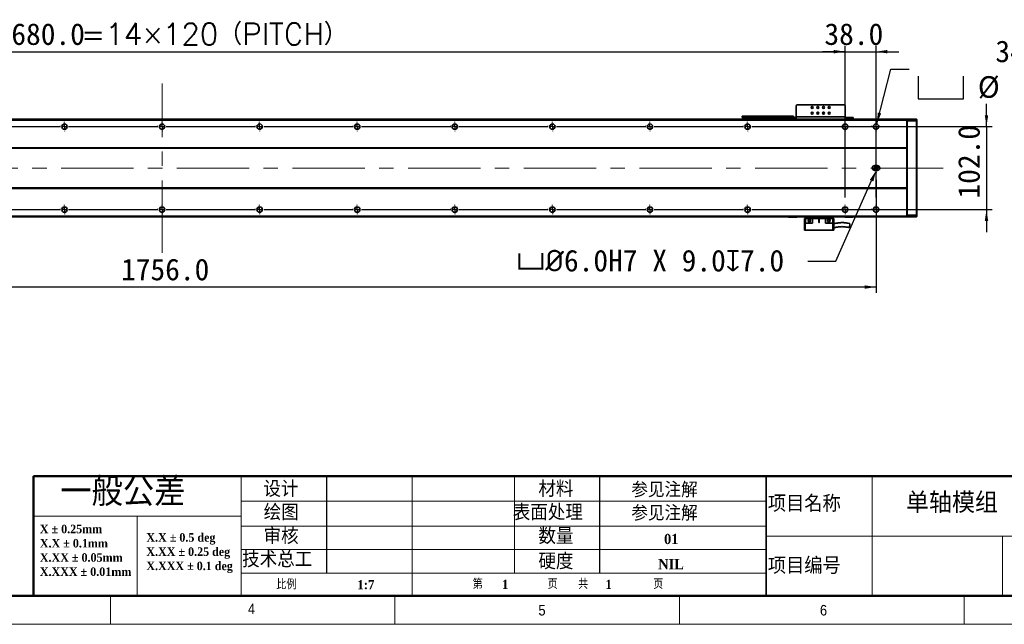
# Model space of a CAD drawing. Header units: millimetres. Extents: x 35 to 2905, y 35 to 2044.
# Tile 5 of 11: x 1008 to 2219, y 35 to 778. Entities that reach past the tile are written whole.
import ezdxf

# ---------------------------------------------------------------- set-up
doc = ezdxf.new("R2010")
doc.units = ezdxf.units.MM
doc.header["$LTSCALE"] = 7
doc.header["$PDSIZE"] = -1
doc.linetypes.add('CENTERX2', pattern=[20.32, 12.7, -2.54, 2.54, -2.54])
doc.layers.add('DIMNS', color=7, linetype='Continuous')
doc.layers.add('黑色实线', color=7, linetype='Continuous')
doc.styles.add('SLDTEXTSTYLE1', font='Gothic.ttf', dxfattribs={"width": 0.913})
doc.styles.add('SLDTEXTSTYLE2', font='timesbd.ttf', dxfattribs={"width": 0.933})
doc.styles.add('SLDTEXTSTYLE3', font='txt', dxfattribs={"bigfont": 'bigfont'})
doc.styles.add('SLDTEXTSTYLE4', font='txt', dxfattribs={"bigfont": 'bigfont'})
doc.styles.add('SLDTEXTSTYLE7', font='timesbd.ttf', dxfattribs={"width": 0.933, "bigfont": 'bigfont'})
doc.styles.add('SLDTEXTSTYLE8', font='txt')
doc.styles.add('SLDTEXTSTYLE9', font='txt', dxfattribs={"bigfont": 'bigfont'})
doc.dimstyles.new('SLDDIMSTYLE0', dxfattribs={"dimtxt": 26.6, "dimasz": 14, "dimexe": 0, "dimexo": 0.0625, "dimgap": 6.65, "dimtad": 2, "dimdec": 1, "dimrnd": 1e-09, "dimzin": 4, "dimdsep": 46, "dimtxsty": 'SLDTEXTSTYLE8', "dimsah": 1, "dimcen": 0.09, "dimadec": 0, "dimazin": 1, "dimtfac": 1, "dimtdec": 1, "dimtmove": 0, "dimatfit": 0, "dimfxl": 0, "dimfrac": 2, "dimtolj": 1, "dimtzin": 12, "dimarcsym": 0})
doc.dimstyles.new('SLDDIMSTYLE4', dxfattribs={"dimtxt": 26.6, "dimasz": 14, "dimexe": 0, "dimexo": 0.0625, "dimgap": 6.65, "dimtad": 0, "dimtih": 1, "dimtoh": 1, "dimdec": 1, "dimrnd": 1e-09, "dimzin": 4, "dimdsep": 46, "dimtxsty": 'SLDTEXTSTYLE8', "dimsah": 1, "dimcen": 0, "dimadec": 0, "dimazin": 1, "dimtfac": 1, "dimtdec": 1, "dimtofl": 0, "dimtmove": 0, "dimatfit": 3, "dimfxl": 0, "dimfrac": 2, "dimtolj": 1, "dimtzin": 12, "dimarcsym": 0})
doc.dimstyles.new('SLDDIMSTYLE5', dxfattribs={"dimtxt": 26.6, "dimasz": 14, "dimexe": 0, "dimexo": 0.0625, "dimgap": 6.65, "dimtad": 2, "dimdec": 1, "dimrnd": 1e-09, "dimzin": 4, "dimdsep": 46, "dimtxsty": 'SLDTEXTSTYLE8', "dimsah": 1, "dimcen": 0.09, "dimadec": 0, "dimazin": 1, "dimtfac": 1, "dimtdec": 1, "dimtofl": 0, "dimtmove": 0, "dimatfit": 3, "dimfxl": 0, "dimfrac": 2, "dimtolj": 1, "dimtzin": 12, "dimarcsym": 0})
doc.dimstyles.new('SLDDIMSTYLE7', dxfattribs={"dimtxt": 26.6, "dimasz": 14, "dimexe": 0, "dimexo": 0.0625, "dimgap": 6.65, "dimtad": 0, "dimtih": 1, "dimtoh": 1, "dimdec": 1, "dimrnd": 1e-09, "dimzin": 4, "dimdsep": 46, "dimtxsty": 'SLDTEXTSTYLE8', "dimsah": 1, "dimcen": 0, "dimadec": 0, "dimazin": 1, "dimtfac": 1, "dimtdec": 1, "dimtofl": 0, "dimtmove": 0, "dimatfit": 3, "dimfxl": 0, "dimfrac": 2, "dimtolj": 1, "dimtzin": 12, "dimarcsym": 0})

# ---------------------------------------------------------------- blocks, each defined once
blk = doc.blocks.new('SW_NOTE_0')
at = {"color": 0, "linetype": 'Continuous', "lineweight": 0, "char_height": 10.5, "attachment_point": 1, "style": 'SLDTEXTSTYLE2'}
for s, insert in [('X.X ± 0.5 deg', (0, 13.8)), ('X.XX ± 0.25 deg', (0, -3.7)), ('X.XXX ± 0.1 deg', (0, -21.2))]:
    blk.add_mtext(s, dxfattribs=dict(at, insert=insert))
blk = doc.blocks.new('SW_NOTE_1')
at = {"color": 0, "linetype": 'Continuous', "lineweight": 0, "char_height": 10.5, "attachment_point": 1, "style": 'SLDTEXTSTYLE2'}
for s, insert in [('X ± 0.25mm ', (0, 13.8)), ('X.X ± 0.1mm', (0, -3.7))]:
    blk.add_mtext(s, dxfattribs=dict(at, insert=insert))
blk = doc.blocks.new('SW_NOTE_2')
at = {"color": 0, "linetype": 'Continuous', "lineweight": 0, "char_height": 10.5, "attachment_point": 1, "style": 'SLDTEXTSTYLE2'}
for s, insert in [('X.XX ± 0.05mm', (0, 13.8)), ('X.XXX ± 0.01mm', (0, -3.7))]:
    blk.add_mtext(s, dxfattribs=dict(at, insert=insert))
blk = doc.blocks.new('_D_26')
at = {"layer": 'Defpoints', "color": 0}
for p in [(2063.1, 596), (2061.8, 593.3)]:
    blk.add_point(p, dxfattribs=at)
at = {"layer": '黑色实线', "color": 0, "lineweight": -2}
for p, q in [((2012, 481.7), (2056.1, 580.5)), ((1977.7, 481.7), (2012, 481.7))]:
    blk.add_line(p, q, dxfattribs=at)
at = {"layer": '黑色实线', "color": 0}
blk.add_solid([(2054, 581.4), (2058.3, 579.5), (2061.8, 593.3)], dxfattribs=at)
at = {"layer": '黑色实线', "color": 0, "insert": (1619.3, 495.5), "char_height": 26.6, "attachment_point": 1, "style": 'SLDTEXTSTYLE8'}
blk.add_mtext('\\A1;{\\fGDT|b0|i0|c134|p2;v\\fISOCPEUR|b0|i0|c134|p34;%%C}6.0H7 X 9.0{\\fGDT|b0|i0|c134|p2;x}7.0', dxfattribs=at)
blk = doc.blocks.new('_D_27')
at = {"layer": '黑色实线'}
for p, q in [((305.6, 587.1), (305.6, 442.7)), ((2061.6, 581.6), (2061.6, 442.7)), ((2061.6, 449.7), (305.6, 449.7))]:
    blk.add_line(p, q, dxfattribs=at)
for points in [[(305.6, 449.7), (319.6, 447.6), (319.6, 451.8)], [(2061.6, 449.7), (2047.6, 451.8), (2047.6, 447.6)]]:
    blk.add_solid(points, dxfattribs=at)
at = {"layer": '黑色实线', "insert": (1133.1, 484.6), "char_height": 26.6, "attachment_point": 1, "style": 'SLDTEXTSTYLE8'}
blk.add_mtext('1756.0', dxfattribs=at)
blk = doc.blocks.new('SW_SYMBOL_HOLE_SPOT')
at = {"layer": '黑色实线', "color": 0}
for p, q in [((0, 6125), (0, 525)), ((11200, 525), (11200, 6125)), ((0, 525), (11200, 525))]:
    blk.add_line(p, q, dxfattribs=at)
blk = doc.blocks.new('SW_SYMBOL_HOLE_DEPTH')
at = {"layer": '黑色实线', "color": 0}
for p, q in [((0, 6125), (5600, 6125)), ((2800, 6125), (2800, 525)), ((700, 3885), (2800, 525)), ((4900, 3885), (2800, 525))]:
    blk.add_line(p, q, dxfattribs=at)
blk = doc.blocks.new('_D_28')
at = {"layer": '黑色实线'}
for p, q in [((2062.4, 650.2), (2079.7, 717.6)), ((2079.7, 717.6), (2102.2, 717.6))]:
    blk.add_line(p, q, dxfattribs=at)
blk.add_solid([(2062.4, 650.2), (2067.9, 663.2), (2063.8, 664.3)], dxfattribs=at)
at = {"layer": '黑色实线', "xscale": 0.004985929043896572, "yscale": 0.004985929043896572, "zscale": 0.004985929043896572}
for name, p in [('SW_SYMBOL_HOLE_SPOT', (2113.3, 678.3)), ('SW_SYMBOL_HOLE_DEPTH', (2312.8, 678.3))]:
    blk.add_blockref(name, p, dxfattribs=at)
at = {"layer": '黑色实线', "char_height": 26.6, "attachment_point": 1, "style": 'SLDTEXTSTYLE8'}
for s, insert in [('34X ', (2208.3, 752.8)), ('%%c', (2277.5, 752.5)), (' THROUGH HOLE', (2318.6, 752.8)), ('%%c', (2186.8, 709)), (' 11.0 ', (2227.9, 709.3)), (' 42.0(UPSIDE DOWN)', (2351.8, 709.3))]:
    blk.add_mtext(s, dxfattribs=dict(at, insert=insert))
blk = doc.blocks.new('_D_29')
at = {"layer": '黑色实线'}
for p, q in [((2197.4, 647), (2197.4, 675)), ((1918.3, 647), (2204.4, 647)), ((2197.4, 647), (2197.4, 545)), ((1918.3, 545), (2204.4, 545)), ((2197.4, 545), (2197.4, 517))]:
    blk.add_line(p, q, dxfattribs=at)
for points in [[(2197.4, 647), (2199.5, 661), (2195.3, 661)], [(2197.4, 545), (2195.3, 531), (2199.5, 531)]]:
    blk.add_solid(points, dxfattribs=at)
at = {"layer": '黑色实线', "insert": (2162.5, 558.5), "char_height": 26.6, "attachment_point": 1, "rotation": 90, "style": 'SLDTEXTSTYLE8'}
blk.add_mtext('102.0', dxfattribs=at)
blk = doc.blocks.new('_D_30')
at = {"layer": '黑色实线'}
for p, q in [((343.6, 661.7), (343.6, 746.1)), ((343.6, 739.1), (2023.6, 739.1)), ((2023.6, 661.7), (2023.6, 746.1))]:
    blk.add_line(p, q, dxfattribs=at)
for points in [[(343.6, 739.1), (357.6, 737), (357.6, 741.2)], [(2023.6, 739.1), (2009.6, 741.2), (2009.6, 737)]]:
    blk.add_solid(points, dxfattribs=at)
at = {"layer": '黑色实线', "char_height": 26.6, "attachment_point": 1}
for s, insert, style in [('=14×120（PITCH）', (1084.1, 774), 'SLDTEXTSTYLE9'), ('1680.0', (980.1, 774), 'SLDTEXTSTYLE8')]:
    blk.add_mtext(s, dxfattribs=dict(at, insert=insert, style=style))
blk = doc.blocks.new('_D_33')
at = {"layer": '黑色实线'}
for p, q in [((2023.6, 739.1), (1995.6, 739.1)), ((2023.6, 559.7), (2023.6, 746.1)), ((2023.6, 739.1), (2061.6, 739.1)), ((2061.6, 559.7), (2061.6, 746.1)), ((2061.6, 739.1), (2089.6, 739.1))]:
    blk.add_line(p, q, dxfattribs=at)
for points in [[(2023.6, 739.1), (2009.6, 741.2), (2009.6, 737)], [(2061.6, 739.1), (2075.6, 737), (2075.6, 741.2)]]:
    blk.add_solid(points, dxfattribs=at)
at = {"layer": '黑色实线', "insert": (1998.1, 774), "char_height": 26.6, "attachment_point": 1, "style": 'SLDTEXTSTYLE8'}
blk.add_mtext('38.0', dxfattribs=at)
blk = doc.blocks.new('SW_CENTERMARKSYMBOL_1')
at = {"layer": '黑色实线', "color": 0}
for p, q in [((485.08, 0), (594.92, 0)), ((594.92, 0), (594.16, 0)), ((600, 0), (597.46, 0)), ((600, 0), (597.46, 0)), ((600, 0), (597.46, 0)), ((600, 0), (597.46, 0)), ((600, 0), (597.46, 0)), ((600, 0), (597.46, 0)), ((600, 0), (597.46, 0)), ((600, 5.08), (600, 5.84)), ((600, 0), (600, 2.54)), ((600, 0), (600, 2.54)), ((600, 0), (600, 2.54)), ((600, 0), (600, 2.54)), ((600, 0), (600, 2.54)), ((600, 0), (600, 2.54)), ((600, 0), (600, 2.54)), ((600, 0), (600, -2.54)), ((600, 0), (602.54, 0)), ((600, 0), (600, -2.54)), ((600, 0), (602.54, 0)), ((600, 0), (600, -2.54)), ((600, 0), (602.54, 0)), ((600, 0), (600, -2.54)), ((600, 0), (602.54, 0)), ((600, 0), (600, -2.54)), ((600, 0), (602.54, 0)), ((600, 0), (600, -2.54)), ((600, 0), (602.54, 0)), ((600, 0), (600, -2.54)), ((600, 0), (602.54, 0)), ((605.08, 0), (605.84, 0)), ((605.08, 0), (714.92, 0)), ((714.92, 0), (714.16, 0)), ((720, 0), (717.46, 0)), ((720, 0), (717.46, 0)), ((720, 0), (717.46, 0)), ((720, 0), (717.46, 0)), ((720, 0), (717.46, 0)), ((720, 0), (717.46, 0)), ((720, 0), (717.46, 0)), ((720, 0), (717.46, 0)), ((720, 5.08), (720, 5.84)), ((720, 0), (720, 2.54)), ((720, 0), (720, 2.54)), ((720, 0), (720, 2.54)), ((720, 0), (720, 2.54)), ((720, 0), (720, 2.54)), ((720, 0), (720, 2.54)), ((720, 0), (720, 2.54)), ((720, 0), (720, 2.54)), ((720, 0), (720, -2.54)), ((720, 0), (722.54, 0)), ((720, 0), (720, -2.54)), ((720, 0), (722.54, 0)), ((720, 0), (720, -2.54)), ((720, 0), (722.54, 0)), ((720, 0), (720, -2.54)), ((720, 0), (722.54, 0)), ((720, 0), (720, -2.54)), ((720, 0), (722.54, 0)), ((720, 0), (720, -2.54)), ((720, 0), (722.54, 0)), ((720, 0), (720, -2.54)), ((720, 0), (722.54, 0)), ((720, 0), (720, -2.54)), ((720, 0), (722.54, 0)), ((725.08, 0), (725.84, 0)), ((725.08, 0), (834.92, 0)), ((834.92, 0), (834.16, 0)), ((840, 0), (837.46, 0)), ((840, 0), (837.46, 0)), ((840, 0), (837.46, 0)), ((840, 0), (837.46, 0)), ((840, 0), (837.46, 0)), ((840, 0), (837.46, 0)), ((840, 0), (837.46, 0)), ((840, 5.08), (840, 5.84)), ((840, 0), (840, 2.54)), ((840, 0), (840, 2.54)), ((840, 0), (840, 2.54)), ((840, 0), (840, 2.54)), ((840, 0), (840, 2.54)), ((840, 0), (840, 2.54)), ((840, 0), (840, 2.54)), ((840, 0), (840, -2.54)), ((840, 0), (842.54, 0)), ((840, 0), (840, -2.54)), ((840, 0), (842.54, 0)), ((840, 0), (840, -2.54)), ((840, 0), (842.54, 0)), ((840, 0), (840, -2.54)), ((840, 0), (842.54, 0)), ((840, 0), (840, -2.54)), ((840, 0), (842.54, 0)), ((840, 0), (840, -2.54)), ((840, 0), (842.54, 0)), ((840, 0), (840, -2.54)), ((840, 0), (842.54, 0)), ((845.08, 0), (845.84, 0)), ((845.08, 0), (954.92, 0)), ((954.92, 0), (954.16, 0)), ((960, 0), (957.46, 0)), ((960, 0), (957.46, 0)), ((960, 0), (957.46, 0)), ((960, 0), (957.46, 0)), ((960, 0), (957.46, 0)), ((960, 0), (957.46, 0)), ((960, 5.08), (960, 5.84)), ((960, 0), (960, 2.54)), ((960, 0), (960, 2.54)), ((960, 0), (960, 2.54)), ((960, 0), (960, 2.54)), ((960, 0), (960, 2.54)), ((960, 0), (960, 2.54)), ((960, 0), (960, -2.54)), ((960, 0), (962.54, 0)), ((960, 0), (960, -2.54)), ((960, 0), (962.54, 0)), ((960, 0), (960, -2.54)), ((960, 0), (962.54, 0)), ((960, 0), (960, -2.54)), ((960, 0), (962.54, 0)), ((960, 0), (960, -2.54)), ((960, 0), (962.54, 0)), ((960, 0), (960, -2.54)), ((960, 0), (962.54, 0)), ((965.08, 0), (965.84, 0)), ((965.08, 0), (1074.92, 0)), ((1074.92, 0), (1074.16, 0)), ((1080, 0), (1077.46, 0)), ((1080, 0), (1077.46, 0)), ((1080, 0), (1077.46, 0)), ((1080, 0), (1077.46, 0)), ((1080, 0), (1077.46, 0)), ((1080, 5.08), (1080, 5.84)), ((1080, 0), (1080, 2.54)), ((1080, 0), (1080, 2.54)), ((1080, 0), (1080, 2.54)), ((1080, 0), (1080, 2.54)), ((1080, 0), (1080, 2.54)), ((1080, 0), (1080, -2.54)), ((1080, 0), (1082.54, 0)), ((1080, 0), (1080, -2.54)), ((1080, 0), (1082.54, 0)), ((1080, 0), (1080, -2.54)), ((1080, 0), (1082.54, 0)), ((1080, 0), (1080, -2.54)), ((1080, 0), (1082.54, 0)), ((1080, 0), (1080, -2.54)), ((1080, 0), (1082.54, 0)), ((1085.08, 0), (1085.84, 0)), ((1085.08, 0), (1194.92, 0)), ((1194.92, 0), (1194.16, 0)), ((1200, 0), (1197.46, 0)), ((1200, 0), (1197.46, 0)), ((1200, 0), (1197.46, 0)), ((1200, 0), (1197.46, 0)), ((1200, 5.08), (1200, 5.84)), ((1200, 0), (1200, 2.54)), ((1200, 0), (1200, 2.54)), ((1200, 0), (1200, 2.54)), ((1200, 0), (1200, 2.54)), ((1200, 0), (1200, -2.54)), ((1200, 0), (1202.54, 0)), ((1200, 0), (1200, -2.54)), ((1200, 0), (1202.54, 0)), ((1200, 0), (1200, -2.54)), ((1200, 0), (1202.54, 0)), ((1200, 0), (1200, -2.54)), ((1200, 0), (1202.54, 0)), ((1205.08, 0), (1205.84, 0)), ((1205.08, 0), (1314.92, 0)), ((1314.92, 0), (1314.16, 0)), ((1320, 0), (1317.46, 0)), ((1320, 0), (1317.46, 0)), ((1320, 0), (1317.46, 0)), ((1320, 5.08), (1320, 5.84)), ((1320, 0), (1320, 2.54)), ((1320, 0), (1320, 2.54)), ((1320, 0), (1320, 2.54)), ((1320, 0), (1320, -2.54)), ((1320, 0), (1322.54, 0)), ((1320, 0), (1320, -2.54)), ((1320, 0), (1322.54, 0)), ((1320, 0), (1320, -2.54)), ((1320, 0), (1322.54, 0)), ((1325.08, 0), (1325.84, 0)), ((1325.08, 0), (1434.92, 0)), ((1434.92, 0), (1434.16, 0)), ((1440, 0), (1437.46, 0)), ((1440, 0), (1437.46, 0)), ((1440, 5.08), (1440, 5.84)), ((1440, 0), (1440, 2.54)), ((1440, 0), (1440, 2.54)), ((1440, 0), (1440, -2.54)), ((1440, 0), (1442.54, 0)), ((1440, 0), (1440, -2.54)), ((1440, 0), (1442.54, 0)), ((1445.08, 0), (1445.84, 0)), ((1445.08, 0), (1554.92, 0)), ((1560, 0), (1557.46, 0)), ((1560, 5.08), (1560, 5.84)), ((1560, 0), (1560, 2.54)), ((1560, 0), (1560, -2.54)), ((1560, 0), (1562.54, 0)), ((1565.08, 0), (1565.84, 0)), ((600, -5.08), (600, -5.84)), ((720, -5.08), (720, -5.84)), ((840, -5.08), (840, -5.84)), ((960, -5.08), (960, -5.84)), ((1080, -5.08), (1080, -5.84)), ((1200, -5.08), (1200, -5.84)), ((1320, -5.08), (1320, -5.84)), ((1440, -5.08), (1440, -5.84)), ((1560, -5.08), (1560, -5.84))]:
    blk.add_line(p, q, dxfattribs=at)
blk = doc.blocks.new('SW_CENTERMARKSYMBOL_2')
at = {"layer": '黑色实线', "color": 0}
for p, q in [((365.08, 0), (474.92, 0)), ((474.92, 0), (474.16, 0)), ((480, 0), (477.46, 0)), ((480, 0), (477.46, 0)), ((480, 0), (477.46, 0)), ((480, 0), (477.46, 0)), ((480, 0), (477.46, 0)), ((480, 0), (477.46, 0)), ((480, 0), (477.46, 0)), ((480, 5.08), (480, 5.84)), ((480, 0), (480, 2.54)), ((480, 0), (480, 2.54)), ((480, 0), (480, 2.54)), ((480, 0), (480, 2.54)), ((480, 0), (480, 2.54)), ((480, 0), (480, 2.54)), ((480, 0), (480, 2.54)), ((480, 0), (480, -2.54)), ((480, 0), (482.54, 0)), ((480, 0), (480, -2.54)), ((480, 0), (482.54, 0)), ((480, 0), (480, -2.54)), ((480, 0), (482.54, 0)), ((480, 0), (480, -2.54)), ((480, 0), (482.54, 0)), ((480, 0), (480, -2.54)), ((480, 0), (482.54, 0)), ((480, 0), (480, -2.54)), ((480, 0), (482.54, 0)), ((480, 0), (480, -2.54)), ((480, 0), (482.54, 0)), ((485.08, 0), (485.84, 0)), ((485.08, 0), (594.92, 0)), ((594.92, 0), (594.16, 0)), ((600, 0), (597.46, 0)), ((600, 0), (597.46, 0)), ((600, 0), (597.46, 0)), ((600, 0), (597.46, 0)), ((600, 0), (597.46, 0)), ((600, 0), (597.46, 0)), ((600, 0), (597.46, 0)), ((600, 0), (597.46, 0)), ((600, 5.08), (600, 5.84)), ((600, 0), (600, 2.54)), ((600, 0), (600, 2.54)), ((600, 0), (600, 2.54)), ((600, 0), (600, 2.54)), ((600, 0), (600, 2.54)), ((600, 0), (600, 2.54)), ((600, 0), (600, 2.54)), ((600, 0), (600, 2.54)), ((600, 0), (600, -2.54)), ((600, 0), (602.54, 0)), ((600, 0), (600, -2.54)), ((600, 0), (602.54, 0)), ((600, 0), (600, -2.54)), ((600, 0), (602.54, 0)), ((600, 0), (600, -2.54)), ((600, 0), (602.54, 0)), ((600, 0), (600, -2.54)), ((600, 0), (602.54, 0)), ((600, 0), (600, -2.54)), ((600, 0), (602.54, 0)), ((600, 0), (600, -2.54)), ((600, 0), (602.54, 0)), ((600, 0), (600, -2.54)), ((600, 0), (602.54, 0)), ((605.08, 0), (605.84, 0)), ((605.08, 0), (714.92, 0)), ((714.92, 0), (714.16, 0)), ((720, 0), (717.46, 0)), ((720, 0), (717.46, 0)), ((720, 0), (717.46, 0)), ((720, 0), (717.46, 0)), ((720, 0), (717.46, 0)), ((720, 0), (717.46, 0)), ((720, 0), (717.46, 0)), ((720, 5.08), (720, 5.84)), ((720, 0), (720, 2.54)), ((720, 0), (720, 2.54)), ((720, 0), (720, 2.54)), ((720, 0), (720, 2.54)), ((720, 0), (720, 2.54)), ((720, 0), (720, 2.54)), ((720, 0), (720, 2.54)), ((720, 0), (720, -2.54)), ((720, 0), (722.54, 0)), ((720, 0), (720, -2.54)), ((720, 0), (722.54, 0)), ((720, 0), (720, -2.54)), ((720, 0), (722.54, 0)), ((720, 0), (720, -2.54)), ((720, 0), (722.54, 0)), ((720, 0), (720, -2.54)), ((720, 0), (722.54, 0)), ((720, 0), (720, -2.54)), ((720, 0), (722.54, 0)), ((720, 0), (720, -2.54)), ((720, 0), (722.54, 0)), ((725.08, 0), (725.84, 0)), ((725.08, 0), (834.92, 0)), ((834.92, 0), (834.16, 0)), ((840, 0), (837.46, 0)), ((840, 0), (837.46, 0)), ((840, 0), (837.46, 0)), ((840, 0), (837.46, 0)), ((840, 0), (837.46, 0)), ((840, 0), (837.46, 0)), ((840, 5.08), (840, 5.84)), ((840, 0), (840, 2.54)), ((840, 0), (840, 2.54)), ((840, 0), (840, 2.54)), ((840, 0), (840, 2.54)), ((840, 0), (840, 2.54)), ((840, 0), (840, 2.54)), ((840, 0), (840, -2.54)), ((840, 0), (842.54, 0)), ((840, 0), (840, -2.54)), ((840, 0), (842.54, 0)), ((840, 0), (840, -2.54)), ((840, 0), (842.54, 0)), ((840, 0), (840, -2.54)), ((840, 0), (842.54, 0)), ((840, 0), (840, -2.54)), ((840, 0), (842.54, 0)), ((840, 0), (840, -2.54)), ((840, 0), (842.54, 0)), ((845.08, 0), (845.84, 0)), ((845.08, 0), (954.92, 0)), ((954.92, 0), (954.16, 0)), ((960, 0), (957.46, 0)), ((960, 0), (957.46, 0)), ((960, 0), (957.46, 0)), ((960, 0), (957.46, 0)), ((960, 0), (957.46, 0)), ((960, 5.08), (960, 5.84)), ((960, 0), (960, 2.54)), ((960, 0), (960, 2.54)), ((960, 0), (960, 2.54)), ((960, 0), (960, 2.54)), ((960, 0), (960, 2.54)), ((960, 0), (960, -2.54)), ((960, 0), (962.54, 0)), ((960, 0), (960, -2.54)), ((960, 0), (962.54, 0)), ((960, 0), (960, -2.54)), ((960, 0), (962.54, 0)), ((960, 0), (960, -2.54)), ((960, 0), (962.54, 0)), ((960, 0), (960, -2.54)), ((960, 0), (962.54, 0)), ((965.08, 0), (965.84, 0)), ((965.08, 0), (1074.92, 0)), ((1074.92, 0), (1074.16, 0)), ((1080, 0), (1077.46, 0)), ((1080, 0), (1077.46, 0)), ((1080, 0), (1077.46, 0)), ((1080, 0), (1077.46, 0)), ((1080, 5.08), (1080, 5.84)), ((1080, 0), (1080, 2.54)), ((1080, 0), (1080, 2.54)), ((1080, 0), (1080, 2.54)), ((1080, 0), (1080, 2.54)), ((1080, 0), (1080, -2.54)), ((1080, 0), (1082.54, 0)), ((1080, 0), (1080, -2.54)), ((1080, 0), (1082.54, 0)), ((1080, 0), (1080, -2.54)), ((1080, 0), (1082.54, 0)), ((1080, 0), (1080, -2.54)), ((1080, 0), (1082.54, 0)), ((1085.08, 0), (1085.84, 0)), ((1085.08, 0), (1194.92, 0)), ((1194.92, 0), (1194.16, 0)), ((1200, 0), (1197.46, 0)), ((1200, 0), (1197.46, 0)), ((1200, 0), (1197.46, 0)), ((1200, 5.08), (1200, 5.84)), ((1200, 0), (1200, 2.54)), ((1200, 0), (1200, 2.54)), ((1200, 0), (1200, 2.54)), ((1200, 0), (1200, -2.54)), ((1200, 0), (1202.54, 0)), ((1200, 0), (1200, -2.54)), ((1200, 0), (1202.54, 0)), ((1200, 0), (1200, -2.54)), ((1200, 0), (1202.54, 0)), ((1205.08, 0), (1205.84, 0)), ((1205.08, 0), (1314.92, 0)), ((1314.92, 0), (1314.16, 0)), ((1320, 0), (1317.46, 0)), ((1320, 0), (1317.46, 0)), ((1320, 5.08), (1320, 5.84)), ((1320, 0), (1320, 2.54)), ((1320, 0), (1320, 2.54)), ((1320, 0), (1320, -2.54)), ((1320, 0), (1322.54, 0)), ((1320, 0), (1320, -2.54)), ((1320, 0), (1322.54, 0)), ((1325.08, 0), (1325.84, 0)), ((1325.08, 0), (1434.92, 0)), ((1440, 0), (1437.46, 0)), ((1440, 5.08), (1440, 5.84)), ((1440, 0), (1440, 2.54)), ((1440, 0), (1440, -2.54)), ((1440, 0), (1442.54, 0)), ((1445.08, 0), (1445.84, 0)), ((480, -5.08), (480, -5.84)), ((600, -5.08), (600, -5.84)), ((720, -5.08), (720, -5.84)), ((840, -5.08), (840, -5.84)), ((960, -5.08), (960, -5.84)), ((1080, -5.08), (1080, -5.84)), ((1200, -5.08), (1200, -5.84)), ((1320, -5.08), (1320, -5.84)), ((1440, -5.08), (1440, -5.84))]:
    blk.add_line(p, q, dxfattribs=at)
blk = doc.blocks.new('SW_CENTERMARKSYMBOL_3')
at = {"layer": '黑色实线', "color": 0}
for p, q in [((-5.08, 0), (-5.84, 0)), ((0, 0), (-2.54, 0)), ((0, 5.08), (0, 5.84)), ((0, 0), (0, 2.54)), ((0, 0), (0, -2.54)), ((0, 0), (2.54, 0)), ((5.08, 0), (5.84, 0)), ((0, -5.08), (0, -5.84))]:
    blk.add_line(p, q, dxfattribs=at)
blk = doc.blocks.new('SW_CENTERMARKSYMBOL_4')
at = {"layer": '黑色实线', "color": 0}
for p, q in [((-5.08, 0), (-5.84, 0)), ((0, 0), (-2.54, 0)), ((0, 5.08), (0, 5.84)), ((0, 0), (0, 2.54)), ((0, 0), (0, -2.54)), ((0, 0), (2.54, 0)), ((5.08, 0), (5.84, 0)), ((0, -5.08), (0, -5.84))]:
    blk.add_line(p, q, dxfattribs=at)
blk = doc.blocks.new('SW_CENTERMARKSYMBOL_5')
at = {"layer": '黑色实线', "color": 0}
for p, q in [((-5.08, 0), (-5.54, 0)), ((0, 0), (-2.54, 0)), ((0, 5.08), (0, 5.54)), ((0, 0), (0, 2.54)), ((0, 0), (2.54, 0)), ((0, 0), (0, -2.54)), ((5.08, 0), (5.54, 0)), ((0, -5.08), (0, -5.54))]:
    blk.add_line(p, q, dxfattribs=at)
blk = doc.blocks.new('SW_DOWELSYMBOL_5')
at = {"linetype": 'Continuous', "lineweight": 18}
h = blk.add_hatch(color=0, dxfattribs=at)
edge = h.paths.add_edge_path(flags=0)
edge.add_arc((0, 0), 3, 180, 270)
edge.add_line((0, -3), (0, 0))
edge.add_line((0, 0), (-3, 0))
h = blk.add_hatch(color=0, dxfattribs=at)
edge = h.paths.add_edge_path(flags=0)
edge.add_arc((0, 0), 3, 0, 90)
edge.add_line((0, 3), (0, 0))
edge.add_line((0, 0), (3, 0))
at = {"layer": '黑色实线', "color": 0}
blk.add_circle((0, 0), 3, dxfattribs=at)
blk = doc.blocks.new('SW_DOWELSYMBOL_6')
at = {"linetype": 'Continuous', "lineweight": 18}
h = blk.add_hatch(color=0, dxfattribs=at)
edge = h.paths.add_edge_path(flags=0)
edge.add_arc((0, 0), 3, 180, 270)
edge.add_line((0, -3), (0, 0))
edge.add_line((0, 0), (-3, 0))
h = blk.add_hatch(color=0, dxfattribs=at)
edge = h.paths.add_edge_path(flags=0)
edge.add_arc((0, 0), 3, 0, 90)
edge.add_line((0, 3), (0, 0))
edge.add_line((0, 0), (3, 0))
at = {"layer": '黑色实线', "color": 0}
blk.add_circle((0, 0), 3, dxfattribs=at)

msp = doc.modelspace()

# ---------------------------------------------------------------- linework, layer by layer
at = {"color": 7, "linetype": 'Continuous', "lineweight": 35}
for p, q in [((1964.5639612, 673.7965202), (1963.5639145, 672.7965182)), ((1963.5639145, 672.7965182), (1963.5639145, 658.9965156)), ((2022.564049, 673.7965202), (1964.5639612, 673.7965202)), ((2023.5639765, 672.7965182), (2022.564049, 673.7965202)), ((2023.5639765, 658.9965156), (2023.5639765, 672.7965182)), ((2099.5639517, 655.9965169), (267.5639345, 655.9965169)), ((2099.5639517, 654.9965186), (267.5639345, 654.9965186)), ((1897.063966, 658.0016544), (1897.063966, 660.0016585)), ((1897.063966, 660.0016585), (1898.0638935, 660.0016585)), ((1898.0638935, 658.0016544), (1897.063966, 658.0016544)), ((1898.0638935, 660.0016585), (1898.0638935, 658.0016544)), ((1898.0638935, 660.0016585), (1952.0639136, 660.0016585)), ((1898.0638935, 658.0016544), (1952.0639136, 658.0016544)), ((1925.0639632, 656.1683199), (1925.0639632, 658.0016544)), ((1925.0639632, 655.9965169), (1925.0639632, 656.1683199)), ((1952.0639136, 658.0016544), (1952.0639136, 660.0016585)), ((1952.0639136, 660.0016585), (1960.0639298, 660.0016585)), ((1960.0639298, 658.0016544), (1952.0639136, 658.0016544)), ((1953.5639241, 655.9965169), (1953.5639241, 657.9965135)), ((1953.5639241, 657.9965135), (1954.5639708, 657.9965135)), ((1954.5639708, 657.9965135), (1954.5639708, 655.9965169)), ((1954.5639708, 657.9965135), (1962.563987, 657.9965135)), ((1960.0639298, 660.0016585), (1960.0639298, 658.0016544)), ((1960.0639298, 658.0016544), (1960.0639298, 657.9965135)), ((1962.563987, 657.9965135), (1962.563987, 655.9965169)), ((1963.5639145, 657.9965135), (1962.563987, 657.9965135)), ((2023.5639765, 658.9965156), (1963.5639145, 658.9965156)), ((1963.5639145, 655.9965169), (1963.5639145, 658.9965156)), ((2023.5639765, 658.9965156), (2023.5639765, 655.9965169)), ((2024.563904, 657.9965135), (2023.5639765, 657.9965135)), ((2024.563904, 657.9965135), (2024.563904, 655.9965169)), ((2024.563904, 657.9965135), (2032.5640394, 657.9965135)), ((2032.5640394, 655.9965169), (2032.5640394, 657.9965135)), ((2032.5640394, 657.9965135), (2033.563967, 657.9965135)), ((2033.563967, 657.9965135), (2033.563967, 655.9965169)), ((2099.5639517, 655.6965193), (2099.8638823, 655.9965169)), ((2099.5639517, 654.9965186), (2099.5639517, 655.9965169)), ((2099.5639517, 620.9965168), (2099.5639517, 654.9965186)), ((2099.5639517, 653.8722521), (2099.8638823, 653.9965166)), ((2099.8638823, 655.9965169), (2099.8638823, 653.9965166)), ((2099.8638823, 655.9965169), (2111.2638666, 655.9965169)), ((2099.8638823, 653.9965166), (2099.8638823, 537.9965162)), ((2111.2638666, 653.9965166), (2099.8638823, 653.9965166)), ((2111.2638666, 653.9965166), (2111.2638666, 655.9965169)), ((2111.5640356, 655.6965193), (2111.2638666, 655.9965169)), ((2111.2638666, 537.9965162), (2111.2638666, 653.9965166)), ((2111.5640356, 653.8722521), (2111.2638666, 653.9965166)), ((2111.5640356, 655.6965193), (2111.5640356, 653.8722521)), ((2111.5640356, 653.8722521), (2111.5640356, 538.1207807)), ((2058.5638239, 648.371291), (2058.5638239, 645.6217437)), ((2099.5639517, 620.9965168), (267.5639345, 620.9965168)), ((2099.5639517, 620.4965176), (267.5639345, 620.4965176)), ((2099.5639517, 620.9965168), (2099.5639517, 620.4965176)), ((2099.5639517, 571.4965171), (2099.5639517, 620.4965176)), ((2063.0639746, 598.9965169), (2060.0639536, 598.9965169)), ((2060.0639536, 592.996517), (2063.0639746, 592.996517)), ((2099.5639517, 571.4965171), (267.5639345, 571.4965171)), ((2099.5639517, 570.9965161), (267.5639345, 570.9965161)), ((2099.5639517, 570.9965161), (2099.5639517, 571.4965171)), ((2099.5639517, 536.9965179), (2099.5639517, 570.9965161)), ((2058.5638239, 546.3712892), (2058.5638239, 543.6217456)), ((2099.5639517, 536.9965179), (267.5639345, 536.9965179)), ((2099.5639517, 535.9965159), (267.5639345, 535.9965159)), ((1954.0638878, 535.8016534), (1954.0638878, 535.9965159)), ((1954.0638878, 535.8016534), (1955.0639345, 535.8016534)), ((1954.3639376, 535.5016558), (1954.0638878, 535.8016534)), ((1955.1881506, 535.5016558), (1954.3639376, 535.5016558)), ((1955.0639345, 535.9965159), (1955.0639345, 535.8016534)), ((1955.0639345, 535.8016534), (1963.0639508, 535.8016534)), ((1955.1881506, 535.5016558), (1955.0639345, 535.8016534)), ((1962.9396155, 535.5016558), (1955.1881506, 535.5016558)), ((1962.9396155, 535.5016558), (1963.0639508, 535.8016534)), ((1963.7639477, 535.5016558), (1962.9396155, 535.5016558)), ((1963.0639508, 535.8016534), (1963.0639508, 535.9965159)), ((1963.0639508, 535.8016534), (1964.0638783, 535.8016534)), ((1964.0638783, 535.8016534), (1963.7639477, 535.5016558)), ((1964.0638783, 535.9965159), (1964.0638783, 535.8016534)), ((1973.563905, 534.1016544), (1973.563905, 519.7016528)), ((1974.7639849, 534.1016544), (1973.563905, 534.1016544)), ((1974.5639517, 534.1016544), (1974.5639517, 535.9965159)), ((1974.7639849, 534.1016544), (1974.7639849, 528.1016535)), ((1983.5638954, 534.1016544), (1974.7639849, 534.1016544)), ((1983.5638954, 534.1016544), (1991.3139298, 534.1016544)), ((1983.5638954, 534.1016544), (1983.5638954, 528.1016535)), ((1991.8138935, 534.1016544), (1991.3139298, 534.1016544)), ((1991.3139298, 534.1016544), (1991.3139298, 529.3516523)), ((1991.8138935, 534.1016544), (1999.5639279, 534.1016544)), ((1991.8138935, 529.3516523), (1991.8138935, 534.1016544)), ((1999.5639279, 528.1016535), (1999.5639279, 534.1016544)), ((2008.3639576, 534.1016544), (1999.5639279, 534.1016544)), ((2008.3639576, 528.1016535), (2008.3639576, 534.1016544)), ((2009.5639183, 534.1016544), (2008.3639576, 534.1016544)), ((2008.5639908, 534.1016544), (2008.5639908, 535.9965159)), ((2009.5639183, 519.7016528), (2009.5639183, 534.1016544)), ((2023.0640127, 535.8016534), (2023.0640127, 535.9965159)), ((2023.3639433, 535.5016558), (2023.0640127, 535.8016534)), ((2023.0640127, 535.8016534), (2024.0639403, 535.8016534)), ((2024.1881563, 535.5016558), (2023.3639433, 535.5016558)), ((2024.0639403, 535.9965159), (2024.0639403, 535.8016534)), ((2024.0639403, 535.8016534), (2032.0638373, 535.8016534)), ((2024.1881563, 535.5016558), (2024.0639403, 535.8016534)), ((2031.9396212, 535.5016558), (2024.1881563, 535.5016558)), ((2031.9396212, 535.5016558), (2032.0638373, 535.8016534)), ((2032.7638342, 535.5016558), (2031.9396212, 535.5016558)), ((2032.0638373, 535.8016534), (2032.0638373, 535.9965159)), ((2032.0638373, 535.8016534), (2033.0640032, 535.8016534)), ((2033.0640032, 535.8016534), (2032.7638342, 535.5016558)), ((2033.0640032, 535.9965159), (2033.0640032, 535.8016534)), ((2099.5639517, 538.1207807), (2099.8638823, 537.9965162)), ((2099.5639517, 536.9965179), (2099.5639517, 535.9965159)), ((2099.5639517, 536.2965173), (2099.8638823, 535.9965159)), ((2099.8638823, 537.9965162), (2099.8638823, 535.9965159)), ((2099.8638823, 537.9965162), (2111.2638666, 537.9965162)), ((2111.2638666, 535.9965159), (2099.8638823, 535.9965159)), ((2111.5640356, 538.1207807), (2111.2638666, 537.9965162)), ((2111.2638666, 535.9965159), (2111.2638666, 537.9965162)), ((2111.5640356, 536.2965173), (2111.2638666, 535.9965159)), ((2111.5640356, 538.1207807), (2111.5640356, 536.2965173)), ((1974.7639849, 528.1016535), (1974.5639517, 528.1016535)), ((1974.5639517, 519.7016528), (1974.5639517, 528.1016535)), ((1974.7639849, 528.1016535), (1983.5638954, 528.1016535)), ((1999.5639279, 528.1016535), (2008.3639576, 528.1016535)), ((2004.5732214, 532.1528694), (2004.7044709, 531.7488691)), ((2008.5639908, 528.1016535), (2008.3639576, 528.1016535)), ((2008.5639908, 528.1016535), (2008.5639908, 519.7016528)), ((1974.5639517, 519.7016528), (1973.563905, 519.7016528)), ((2008.5639908, 519.7016528), (1974.5639517, 519.7016528)), ((2009.5639183, 519.7016528), (2008.5639908, 519.7016528)), ((1926.2913786, 217), (1926.2913786, 70))]:
    msp.add_line(p, q, dxfattribs=at)
at = {"color": 8, "linetype": 'Continuous', "lineweight": 35}
for p, q in [((1925.0639632, 656.1683199), (1953.5639241, 656.1683199)), ((1990.8070519, 664.5016527), (1989.3208697, 664.5016527)), ((1997.8070214, 664.5016527), (1996.3208391, 664.5016527))]:
    msp.add_line(p, q, dxfattribs=at)
at = {"color": 7, "linetype": 'Continuous', "lineweight": 50}
for p, q in [((1025.2864855, 217), (1025.2864855, 70)), ((1025.2864855, 217), (1281, 217)), ((2870, 217), (1281, 217)), ((70, 70), (2870, 70))]:
    msp.add_line(p, q, dxfattribs=at)
at = {"color": 7, "linetype": 'Continuous', "lineweight": 18}
for p, q in [((1281, 217), (1281, 192.5)), ((1281, 168), (1281, 217)), ((1281, 192.5), (1281, 217)), ((1491.2947341, 217), (1491.2947341, 70)), ((1617, 217), (1617, 98.0415225)), ((2056.7777506, 217), (2056.7777506, 70)), ((1281, 168), (1281, 192.5)), ((1281, 186.6064057), (1926.2913786, 186.6064057)), ((1281, 168), (1025.2864855, 168)), ((1153.1432427, 168), (1153.1432427, 70)), ((1281, 168), (1281, 70)), ((1281, 155.7844537), (1926.2913786, 155.7844537)), ((1926.2913786, 143.5), (2339.7556851, 143.5)), ((2217.0956224, 143.5), (2217.0956224, 70)), ((1281, 126.9132581), (1926.2913786, 126.9132581)), ((1926.2913786, 98.0415225), (1281, 98.0415225)), ((70, 70), (2870, 70)), ((861, 70), (2870, 70)), ((1120, 35), (1120, 70)), ((1470, 35), (1470, 70)), ((1820, 70), (1820, 35)), ((2170, 35), (2170, 70)), ((35, 35), (2905, 35))]:
    msp.add_line(p, q, dxfattribs=at)
at = {"color": 7, "linetype": 'Continuous', "lineweight": 35}
for centre, radius in [((1983.0639345, 670.4965169), 1.25), ((1990.0639345, 670.4965169), 1.25), ((1997.0639345, 670.4965169), 1.25), ((2004.0639345, 670.4965169), 1.25), ((1983.0639345, 663.4965169), 1.25), ((1990.0639345, 663.4965169), 1.25), ((1997.0639345, 663.4965169), 1.25), ((2004.0639345, 663.4965169), 1.25), ((1063.5639345, 646.9965169), 3.3), ((1183.5639345, 646.9965169), 3.3), ((1303.5639345, 646.9965169), 3.3), ((1423.5639345, 646.9965169), 3.3), ((1543.5639345, 646.9965169), 3.3), ((1663.5639345, 646.9965169), 3.3), ((1783.5639345, 646.9965169), 3.3), ((1903.5639345, 646.9965169), 3.3), ((2023.5639345, 646.9965169), 3.3), ((2061.5639345, 646.9965169), 3.3), ((1063.5639345, 544.9965169), 3.3), ((1183.5639345, 544.9965169), 3.3), ((1303.5639345, 544.9965169), 3.3), ((1423.5639345, 544.9965169), 3.3), ((1543.5639345, 544.9965169), 3.3), ((1663.5639345, 544.9965169), 3.3), ((1783.5639345, 544.9965169), 3.3), ((1903.5639345, 544.9965169), 3.3), ((2023.5639345, 544.9965169), 3.3), ((2061.5639345, 544.9965169), 3.3), ((1979.5639345, 531.601655), 1.6), ((2003.5639345, 531.601655), 1.6)]:
    msp.add_circle(centre, radius, dxfattribs=at)
for centre, radius, start, end in [((2060.0639345, 595.9965169), 3, 90, 270), ((2063.0639345, 595.9965169), 3, 270, 90), ((1991.5639345, 529.351655), 0.25, 180, 0)]:
    msp.add_arc(centre, radius, start, end, dxfattribs=at)
for points, knots in [([(1979.5455887, 532.9011275), (1979.6874553, 532.8740877), (1979.970597, 532.8201208), (1980.3241064, 532.5674516), (1980.5036712, 532.3185448), (1980.5649109, 532.1725638), (1980.5731728, 532.1528694)], [0, 0, 0, 0, 0.32229325, 0.6432426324, 0.9518695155, 1, 1, 1, 1]), ([(2003.5455181, 532.9011275), (2003.6874242, 532.8740986), (2003.9705742, 532.8201669), (2004.3241318, 532.5674445), (2004.5034061, 532.3184438), (2004.5649175, 532.1725629), (2004.5732214, 532.1528694)], [0, 0, 0, 0, 0.3223641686, 0.6432243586, 0.9518362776, 1, 1, 1, 1]), ([(1980.7044222, 531.7488691), (1980.7237065, 531.6203072), (1980.7624621, 531.3619358), (1980.6556235, 530.9717334), (1980.4335313, 530.6258991), (1980.097622, 530.3594382), (1979.6796767, 530.2088388), (1979.222034, 530.2015429), (1978.7870591, 530.3325213), (1978.5557652, 530.5147128), (1978.4470751, 530.6003286)], [0, 0, 0, 0, 0.11473775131, 0.23058883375, 0.35091605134, 0.47581314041, 0.6054461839, 0.73940940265, 0.87754273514, 1, 1, 1, 1]), ([(2003.5638764, 532.7516539), (2003.4479173, 532.7414475), (2003.2159943, 532.7210343), (2002.899714, 532.5607223), (2002.6437136, 532.3208432), (2002.4713436, 532.0135658), (2002.3982763, 531.669439), (2002.4308967, 531.3189976), (2002.566615, 530.9942559), (2002.7929599, 530.724745), (2003.0892608, 530.5348309), (2003.4286827, 530.4418393), (2003.7804243, 530.4542036), (2004.1123593, 530.5708213), (2004.3950358, 530.7810757), (2004.6002066, 531.0656703), (2004.7185584, 531.399915), (2004.7091668, 531.6325484), (2004.7044709, 531.7488691)], [0, 0, 0, 0, 0.062492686, 0.1249879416, 0.1874914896, 0.2499901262, 0.3124887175, 0.3749876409, 0.4374888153, 0.49999869, 0.5625001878, 0.6249966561, 0.6875031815, 0.7499978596, 0.8125042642, 0.8750016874, 0.9374986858, 1, 1, 1, 1]), ([(2004.7044709, 531.7488691), (2004.7237672, 531.6203041), (2004.7625485, 531.3619167), (2004.6555154, 530.9717528), (2004.4334729, 530.6258957), (2004.0975479, 530.3594399), (2003.6796456, 530.2088491), (2003.2220432, 530.2015497), (2002.7871078, 530.3325224), (2002.5558139, 530.5147131), (2002.4471237, 530.6003286)], [0, 0, 0, 0, 0.1147408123, 0.2306036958, 0.3509341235, 0.4758345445, 0.6054710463, 0.7394024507, 0.8775394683, 1, 1, 1, 1]), ([(2028.8764193, 527.893894), (2027.9063903, 528.048777), (2026.0955892, 528.3379048), (2023.626839, 528.7215649), (2021.568176, 528.8903136), (2019.7142778, 528.9292137), (2017.6815946, 528.8485018), (2015.8502589, 528.6416749), (2014.3396072, 528.4242506), (2013.3298862, 528.2731905), (2012.2873018, 528.1216613), (2011.2244643, 528.0028478), (2010.306596, 527.9253752), (2009.7573242, 527.9587273), (2009.5639183, 527.9704711)], [0, 0, 0, 0, 0.15576995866, 0.29078350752, 0.39676446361, 0.47498802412, 0.57358931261, 0.70474459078, 0.75468625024, 0.80708423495, 0.86120411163, 0.91595548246, 0.97040681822, 1, 1, 1, 1]), ([(2009.5639183, 522.9852727), (2009.7990869, 522.9768565), (2010.5169057, 522.9511671), (2011.662235, 523.0393393), (2013.3436778, 523.2324887), (2015.0429167, 523.5011029), (2016.7197174, 523.7310648), (2018.1678971, 523.8763658), (2019.8546024, 523.9619378), (2021.7649095, 523.8990597), (2023.8027509, 523.674812), (2025.9122937, 523.317518), (2027.459318, 523.0800913), (2028.3056452, 522.9502028)], [0, 0, 0, 0, 0.0368698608, 0.1125400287, 0.1785188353, 0.3028059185, 0.3842715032, 0.4445318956, 0.5302956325, 0.6473479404, 0.7447482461, 0.8603599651, 1, 1, 1, 1]), ([(2028.3113673, 522.9948914), (2028.3459247, 522.9809228), (2028.4440576, 522.9412561), (2028.6364088, 523.2081039), (2028.8510094, 523.7066328), (2029.0388776, 524.4032451), (2029.1789166, 525.2097381), (2029.2564259, 526.0489175), (2029.2604599, 526.8289133), (2029.1870281, 527.445002), (2029.0552095, 527.833269), (2028.9322002, 527.8636617), (2028.8761809, 527.8775027)], [0, 0, 0, 0, 0.05740797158, 0.16302180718, 0.26646335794, 0.36997888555, 0.47478858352, 0.58158398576, 0.69023104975, 0.79977549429, 0.90881619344, 1, 1, 1, 1])]:
    msp.add_open_spline(points, degree=3, knots=knots, dxfattribs=at)
at = {"layer": 'DIMNS', "color": 7}
for p, q in [((1386.1756132, 98.0415225), (1386.1756132, 217)), ((1721.5288042, 217), (1721.5288042, 98.0415225))]:
    msp.add_line(p, q, dxfattribs=at)
at = {"layer": '黑色实线', "linetype": 'CENTERX2', "lineweight": 18}
for p, q in [((1183.5639345, 491.8465169), (1183.5639345, 700.1465169)), ((2144.0139345, 595.9965169), (223.1139345, 595.9965169))]:
    msp.add_line(p, q, dxfattribs=at)

# ---------------------------------------------------------------- block references
at = {"color": 7, "linetype": 'Continuous', "lineweight": 0}
for name, p in [('SW_NOTE_1', (1033.2600788, 143.6520168)), ('SW_NOTE_0', (1164.2374128, 133.2730729)), ('SW_NOTE_2', (1033.2600788, 108.6520176))]:
    msp.add_blockref(name, p, dxfattribs=at)
at = {"layer": '黑色实线'}
for name, p in [('SW_CENTERMARKSYMBOL_1', (463.5639345, 544.9965169)), ('SW_CENTERMARKSYMBOL_2', (583.5639345, 646.9965169)), ('SW_CENTERMARKSYMBOL_3', (2061.5639345, 646.9965169)), ('SW_CENTERMARKSYMBOL_5', (2061.5639345, 595.9965169)), ('SW_DOWELSYMBOL_5', (2060.0639345, 595.9965169)), ('SW_DOWELSYMBOL_6', (2063.0639345, 595.9965169)), ('SW_CENTERMARKSYMBOL_4', (2061.5639345, 544.9965169))]:
    msp.add_blockref(name, p, dxfattribs=at)

# ---------------------------------------------------------------- texts
at = {"color": 7, "linetype": 'Continuous', "lineweight": 0, "attachment_point": 1}
for s, insert, char_height, style in [('一般公差', (1058.3458886, 215.556053), 35, 'SLDTEXTSTYLE4'), ('设计', (1308.1516086, 211.2037197), 19.6, 'SLDTEXTSTYLE4'), ('材料', (1646.3232212, 211.2037197), 19.6, 'SLDTEXTSTYLE4'), ('参见注解', (1760.754674, 209.6961024), 18.52083333, 'SLDTEXTSTYLE3'), ('项目名称', (1928.5278726, 193.5664272), 20.37291667, 'SLDTEXTSTYLE4'), ('{\\fSimSun|b1|i0|c134|p2;单轴模组}', (2098.3991884, 196.5572111), 22.225, 'SLDTEXTSTYLE7'), ('绘图', (1308.5667452, 182.4609555), 19.6, 'SLDTEXTSTYLE4'), ('表面处理', (1614.8687965, 182.4609555), 19.6, 'SLDTEXTSTYLE4'), ('参见注解', (1760.754674, 180.9533382), 18.52083333, 'SLDTEXTSTYLE3'), ('审核', (1308.3353572, 153.2254598), 19.6, 'SLDTEXTSTYLE4'), ('数量', (1646.3776635, 153.2254598), 19.6, 'SLDTEXTSTYLE4'), ('01', (1800.9021579, 146.220694), 12.6, 'SLDTEXTSTYLE2'), ('技术总工', (1282.0205694, 124.5963326), 19.6, 'SLDTEXTSTYLE4'), ('硬度', (1646.3878726, 122.2509716), 19.6, 'SLDTEXTSTYLE4'), ('NIL', (1793.6659078, 115.2462058), 12.6, 'SLDTEXTSTYLE2'), ('项目编号', (1928.5278726, 117.2942786), 20.37291667, 'SLDTEXTSTYLE4'), ('比例', (1324.1025995, 89.3254759), 11.2, 'SLDTEXTSTYLE4'), ('1:7', (1423.6906278, 89.3196677), 11.2, 'SLDTEXTSTYLE2'), ('第        页', (1565.6570953, 89.7445405), 11.2, 'SLDTEXTSTYLE4'), ('1', (1601.5282851, 89.7387322), 11.2, 'SLDTEXTSTYLE2'), ('共        页', (1695.3066736, 89.7445405), 11.2, 'SLDTEXTSTYLE4'), ('1', (1728.7396187, 89.7387322), 11.2, 'SLDTEXTSTYLE2'), ('4', (1289.1666667, 60.5241742), 12.9645833, 'SLDTEXTSTYLE1'), ('5', (1646.3869956, 58.7778943), 12.9645833, 'SLDTEXTSTYLE1'), ('6', (1992.6009264, 58.7778943), 12.9645833, 'SLDTEXTSTYLE1')]:
    msp.add_mtext(s, dxfattribs=dict(at, insert=insert, char_height=char_height, style=style))

# ---------------------------------------------------------------- dimensions: what is measured, and where the dimension line sits
at = {"layer": '黑色实线'}
dim = msp.add_linear_dim(base=(2023.5639345, 739.0517526), p1=(343.5639345, 652.8365169), p2=(2023.5639345, 652.8365169), text='<>=14×120（PITCH）', dimstyle='SLDDIMSTYLE5', dxfattribs=at)
dim.commit()
dim.dimension.update_dxf_attribs({"geometry": '_D_30', "text_midpoint": (1185.0834812, 739.0517526), "dimtype": 160})
for base, p1, p2, dimstyle, picture, middle in [((2061.5639345, 739.1198606), (2023.5639345, 550.8365169), (2061.5639345, 550.8365169), 'SLDDIMSTYLE0', '_D_33', (2030.8725805, 739.1198606)), ((305.5639345, 449.6909246), (2061.5639345, 590.4565169), (305.5639345, 595.9965169), 'SLDDIMSTYLE5', '_D_27', (1185.0834812, 449.6909246))]:
    dim = msp.add_linear_dim(base=base, p1=p1, p2=p2, dimstyle=dimstyle, dxfattribs=at)
    dim.commit()
    dim.dimension.update_dxf_attribs({"geometry": picture, "text_midpoint": middle, "dimtype": 160})
dim = msp.add_diameter_dim_2p(p1=(2060.7421383, 643.8004802), p2=(2062.3857308, 650.1925537), text='34X %%c THROUGH HOLE\\P{\\fGDT;v}%%c <> {\\fGDT;x} 42.0(UPSIDE DOWN)\\P', dimstyle='SLDDIMSTYLE4', dxfattribs=at)
dim.commit()
dim.dimension.update_dxf_attribs({"geometry": '_D_28', "text_midpoint": (2399.7876756, 717.631762), "dimtype": 163})
dim = msp.add_linear_dim(base=(2197.3874212, 544.9965169), p1=(1909.4039345, 646.9965169), p2=(1909.4039345, 544.9965169), angle=90, dimstyle='SLDDIMSTYLE0', dxfattribs=at)
dim.commit()
dim.dimension.update_dxf_attribs({"geometry": '_D_29', "text_midpoint": (2197.3874212, 600.8379228), "dimtype": 160})
dim = msp.add_radius_dim(center=(2063.0639345, 595.9965169), mpoint=(2061.8397723, 593.2576437), text='{\\fGDT|b0|i0|c134|p2;v\\fISOCPEUR|b0|i0|c134|p34;%%C}6.0H7 X 9.0{\\fGDT|b0|i0|c134|p2;x}7.0', dimstyle='SLDDIMSTYLE7', override={"dimpost": '<>'}, dxfattribs=at)
dim.commit()
dim.dimension.update_dxf_attribs({"geometry": '_D_26', "text_midpoint": (1795.1644962, 481.6817441), "dimtype": 164})

doc.saveas('drawing.dxf')
